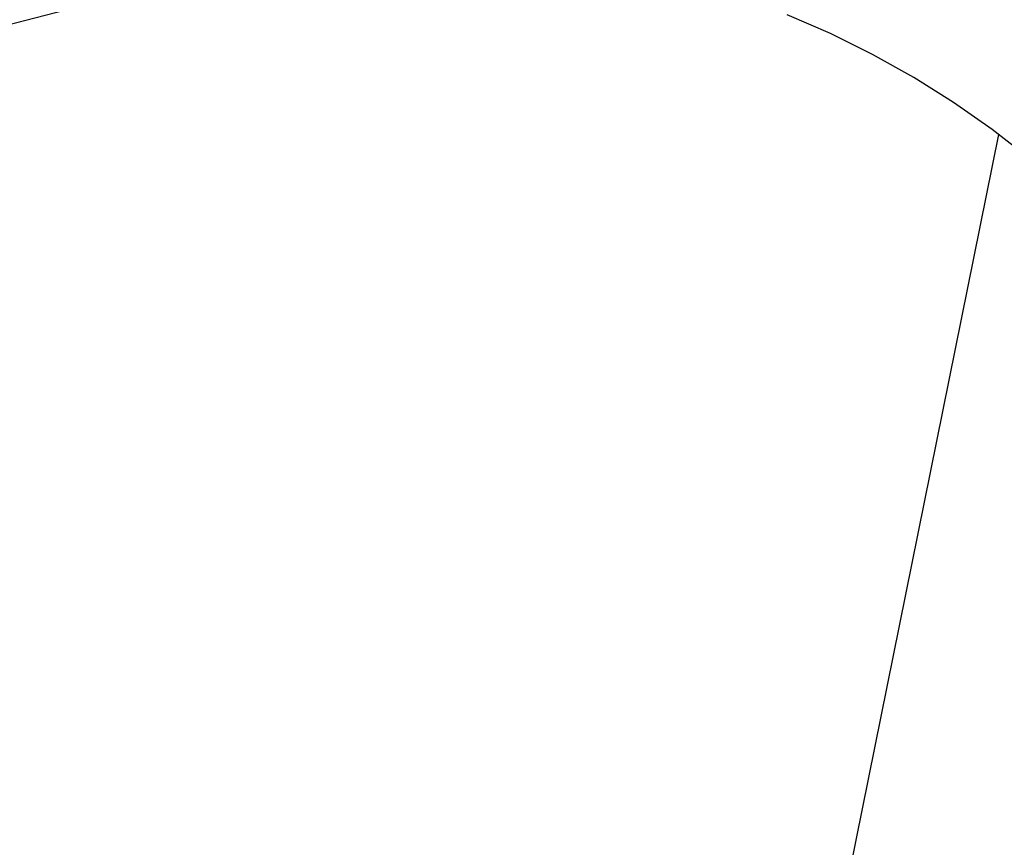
# Model space of a CAD drawing. Extents: x 446005 to 446745, y 447032 to 448234.
# Tile 75 of 127: x 446259 to 446274, y 447405 to 447418. Entities that reach past the tile are written whole.
import ezdxf

# ---------------------------------------------------------------- set-up
doc = ezdxf.new("R2010")
doc.units = 0
doc.header["$LTSCALE"] = 2
doc.header["$MEASUREMENT"] = 0
doc.linetypes.add('AUSGEZOGEN', pattern=[0])
doc.layers.add('DB-Strasse', color=15, linetype='CONTINUOUS')
doc.layers.add('FBRTOP', color=250, linetype='AUSGEZOGEN')

msp = doc.modelspace()

# ---------------------------------------------------------------- linework, layer by layer
at = {"layer": 'DB-Strasse', "linetype": 'Continuous'}
msp.add_line((446273.689, 447415.948), (446271.008, 447402.685), dxfattribs=at)
for points in [[(446261.08, 447418.322), (446242.065, 447413.408)], [(446282.563, 447411.141), (446282.439, 447411.176), (446281.476, 447411.488), (446280.528, 447411.84), (446279.595, 447412.232), (446278.679, 447412.663), (446277.783, 447413.133), (446276.907, 447413.639), (446276.053, 447414.182), (446275.223, 447414.761), (446274.418, 447415.374), (446274.163, 447415.58), (446273.59, 447416.025), (446272.996, 447416.441), (446272.383, 447416.826), (446271.75, 447417.18), (446271.101, 447417.503), (446270.436, 447417.792)]]:
    msp.add_lwpolyline(points, dxfattribs=at)
at = {"layer": 'FBRTOP'}
for points in [[(446398.977, 447461.238, -0.000047), (446398.989, 447461.127, 0.002049), (446399.052, 447460.544, 0.011923), (446399.139, 447459.912, 0.001258), (446400.116, 447453.948, 0.000853), (446400.933, 447449.092, -0.001543), (446401.381, 447446.406, -0.00355), (446402.294, 447440.568, 0.003292), (446403.275, 447434.272, 0.00022), (446403.775, 447431.206, 0.000073), (446405.282, 447421.996, 0.001325), (446406.727, 447413.315, -0.004232), (446407.164, 447410.596, -0.005148), (446407.334, 447409.39, -0.000518), (446408.893, 447397.384, -0.000081), (446411.256, 447379.01, 0.000235), (446412.075, 447372.655, 0.000006), (446414.084, 447357.131, 0.00001), (446415.257, 447348.066, 0.000016), (446416.854, 447335.736, -0.000001), (446418.45, 447323.406, -0.000146)], [(446363.327, 447740.448, 0.000002), (446366.277, 447717.758, 0.000326)]]:
    msp.add_lwpolyline(points, format="xyb", dxfattribs=at)

doc.saveas('drawing.dxf')
